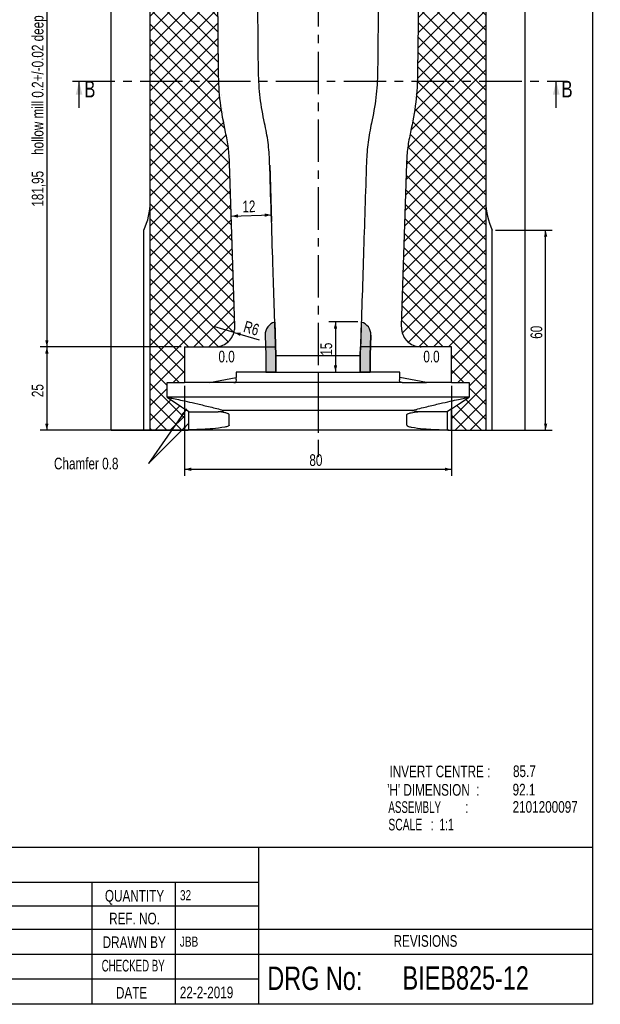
# Model space of a CAD drawing. Header units: millimetres. Extents: x 8 to 834, y 8 to 586.
# Tile 17 of 20: x 660 to 834, y 8 to 303. Entities that reach past the tile are written whole.
import ezdxf

# ---------------------------------------------------------------- set-up
doc = ezdxf.new("R2010")
doc.units = ezdxf.units.MM
doc.linetypes.add('CENTERX2', pattern=[20.32, 12.7, -2.54, 2.54, -2.54])
for name, color, linetype in [('CENTERLINE', 4, 'CENTERX2'), ('DIMENSIONS', 2, 'Continuous'), ('HATCH', 3, 'Continuous'), ('TEXT', 2, 'Continuous')]:
    doc.layers.add(name, color=color, linetype=linetype)
doc.layers.add('OUTLINE', color=7, linetype='Continuous', lineweight=25)
doc.styles.add('SLDTEXTSTYLE0', font='TXT', dxfattribs={"width": 0.75})
doc.styles.add('SLDTEXTSTYLE1', font='TXT', dxfattribs={"width": 0.660714})
doc.styles.add('SLDTEXTSTYLE5', font='TXT', dxfattribs={"width": 0.620208})
doc.styles.add('SLDTEXTSTYLE8', font='TXT', dxfattribs={"width": 0.625})
doc.dimstyles.new('SLDDIMSTYLE2', dxfattribs={"dimtxt": 3.5, "dimasz": 2, "dimexe": 0, "dimexo": 0.0625, "dimgap": 0.875, "dimtad": 1, "dimrnd": 1e-09, "dimzin": 12, "dimdsep": 46, "dimtxsty": 'SLDTEXTSTYLE0', "dimsah": 1, "dimcen": 0.09, "dimadec": 0, "dimazin": 3, "dimtfac": 1, "dimtofl": 0, "dimtmove": 0, "dimatfit": 3, "dimfxl": 0, "dimfrac": 2, "dimtolj": 1, "dimtzin": 12, "dimarcsym": 0})
doc.dimstyles.new('SLDDIMSTYLE20', dxfattribs={"dimtxt": 3.5, "dimasz": 2, "dimexe": 0, "dimexo": 0.0625, "dimgap": 0.875, "dimtad": 1, "dimrnd": 1e-09, "dimzin": 12, "dimdsep": 46, "dimtxsty": 'SLDTEXTSTYLE0', "dimsah": 1, "dimcen": 0, "dimadec": 0, "dimazin": 3, "dimtfac": 1, "dimtofl": 0, "dimtmove": 0, "dimatfit": 3, "dimfxl": 0, "dimfrac": 2, "dimtolj": 1, "dimtzin": 12, "dimarcsym": 0})
doc.dimstyles.new('SLDDIMSTYLE21', dxfattribs={"dimtxt": 0.18, "dimasz": 2, "dimexe": 0, "dimexo": 0.0625, "dimgap": 0, "dimtad": 0, "dimtih": 1, "dimtoh": 1, "dimdec": 0, "dimrnd": 1e-09, "dimzin": 0, "dimdsep": 46, "dimtxsty": 'Standard', "dimsah": 1, "dimcen": 0.09, "dimadec": 0, "dimazin": 0, "dimtfac": 2, "dimtdec": 0, "dimtofl": 0, "dimtmove": 0, "dimatfit": 3, "dimfxl": 0, "dimfrac": 2, "dimtolj": 1, "dimtzin": 0, "dimarcsym": 0})

# ---------------------------------------------------------------- blocks, each defined once
blk = doc.blocks.new('_D_60')
at = {"layer": 'DIMENSIONS'}
for p, q in [((708.57, 387.07), (666.47, 387.07)), ((668.47, 387.07), (668.47, 205.12)), ((708.72, 205.12), (666.47, 205.12))]:
    blk.add_line(p, q, dxfattribs=at)
for points in [[(668.47, 387.07), (667.97, 385.07), (668.97, 385.07)], [(668.47, 205.12), (668.97, 207.12), (667.97, 207.12)]]:
    blk.add_solid(points, dxfattribs=at)
at = {"layer": 'DIMENSIONS', "char_height": 3.5, "attachment_point": 1, "rotation": 90, "style": 'SLDTEXTSTYLE0'}
for s, insert in [('hollow mill 0.2+/-0.02 deep at center', (663.96, 262.66)), ('181,95', (663.96, 247.13))]:
    blk.add_mtext(s, dxfattribs=dict(at, insert=insert))
blk = doc.blocks.new('_D_61')
at = {"layer": 'DIMENSIONS'}
for p, q in [((761.69, 212.57), (752.95, 212.57)), ((754.95, 212.57), (754.95, 197.57))]:
    blk.add_line(p, q, dxfattribs=at)
for points in [[(754.95, 212.57), (754.45, 210.57), (755.45, 210.57)], [(754.95, 197.57), (755.45, 199.57), (754.45, 199.57)]]:
    blk.add_solid(points, dxfattribs=at)
at = {"layer": 'DIMENSIONS', "insert": (750.44, 202.48), "char_height": 3.5, "attachment_point": 1, "rotation": 90, "style": 'SLDTEXTSTYLE0'}
blk.add_mtext('15', dxfattribs=at)
blk = doc.blocks.new('_D_66')
at = {"layer": 'DIMENSIONS'}
for p, q in [((685.3, 205.12), (666.47, 205.12)), ((668.47, 205.12), (668.47, 180.12)), ((748.72, 180.12), (666.47, 180.12))]:
    blk.add_line(p, q, dxfattribs=at)
for points in [[(668.47, 205.12), (667.97, 203.12), (668.97, 203.12)], [(668.47, 180.12), (668.97, 182.12), (667.97, 182.12)]]:
    blk.add_solid(points, dxfattribs=at)
at = {"layer": 'DIMENSIONS', "insert": (663.96, 190.03), "char_height": 3.5, "attachment_point": 1, "rotation": 90, "style": 'SLDTEXTSTYLE0'}
blk.add_mtext('25', dxfattribs=at)
blk = doc.blocks.new('_D_67')
at = {"layer": 'DIMENSIONS'}
for p, q in [((709.72, 193.4), (709.72, 166.41)), ((789.72, 193.4), (789.72, 166.41)), ((709.72, 168.41), (789.72, 168.41))]:
    blk.add_line(p, q, dxfattribs=at)
for points in [[(709.72, 168.41), (711.72, 167.91), (711.72, 168.91)], [(789.72, 168.41), (787.72, 168.91), (787.72, 167.91)]]:
    blk.add_solid(points, dxfattribs=at)
at = {"layer": 'DIMENSIONS', "insert": (747.13, 172.92), "char_height": 3.5, "attachment_point": 1, "style": 'SLDTEXTSTYLE0'}
blk.add_mtext('80', dxfattribs=at)
blk = doc.blocks.new('_D_69')
at = {"layer": 'DIMENSIONS'}
for p, q in [((735.25, 259.57), (735.79, 242.67)), ((723.73, 244.29), (735.73, 244.67))]:
    blk.add_line(p, q, dxfattribs=at)
for points in [[(735.73, 244.67), (733.71, 245.11), (733.75, 244.11)], [(723.73, 244.29), (725.75, 243.85), (725.72, 244.85)]]:
    blk.add_solid(points, dxfattribs=at)
at = {"layer": 'DIMENSIONS', "insert": (727, 248.9), "char_height": 3.5, "attachment_point": 1, "rotation": 1.8269, "style": 'SLDTEXTSTYLE0'}
blk.add_mtext('12', dxfattribs=at)
blk = doc.blocks.new('_D_70')
at = {"layer": 'DIMENSIONS'}
for q in [(718.79, 211.12), (732.05, 207.24)]:
    blk.add_line((724.55, 209.44), q, dxfattribs=at)
blk.add_solid([(724.55, 209.44), (726.33, 208.39), (726.61, 209.35)], dxfattribs=at)
at = {"layer": 'DIMENSIONS', "insert": (728.09, 213.02), "char_height": 3.5, "attachment_point": 1, "rotation": 343.719, "style": 'SLDTEXTSTYLE0'}
blk.add_mtext('R6', dxfattribs=at)
blk = doc.blocks.new('_D_73')
at = {"layer": 'DIMENSIONS'}
for p, q in [((802.9, 240.12), (819.91, 240.12)), ((817.91, 180.12), (817.91, 240.12)), ((809.42, 180.12), (819.91, 180.12))]:
    blk.add_line(p, q, dxfattribs=at)
for points in [[(817.91, 240.12), (817.41, 238.12), (818.41, 238.12)], [(817.91, 180.12), (818.41, 182.12), (817.41, 182.12)]]:
    blk.add_solid(points, dxfattribs=at)
at = {"layer": 'DIMENSIONS', "insert": (813.4, 207.53), "char_height": 3.5, "attachment_point": 1, "rotation": 90, "style": 'SLDTEXTSTYLE0'}
blk.add_mtext('60', dxfattribs=at)
blk = doc.blocks.new('SW_NOTE_0_10')
at = {"layer": 'TEXT', "color": 0, "insert": (-28.33, 1.76), "char_height": 3.5, "attachment_point": 1, "style": 'SLDTEXTSTYLE0'}
blk.add_mtext('Chamfer 0.8', dxfattribs=at)

msp = doc.modelspace()

# ---------------------------------------------------------------- hatches: boundary and pattern name
at = {"layer": 'HATCH'}
h = msp.add_hatch(dxfattribs=at)
h.set_pattern_fill('NET', color=256, angle=45, style=0)
edge = h.paths.add_edge_path(flags=0)
edge.add_arc((709.56849, 381.06771), 6, 11.4009982, 90)
edge.add_line((709.56849, 387.06771), (704.72, 387.06771))
edge.add_line((704.72, 387.06771), (704.72, 406.98103))
edge.add_spline(control_points=[(704.72, 406.98103), (704.62514, 407.0099), (704.52822, 407.03164), (704.33399, 407.06046), (704.23612, 407.06771), (704.13749, 407.06771)], knot_values=[0, 0, 0, 0, 0.5, 0.5, 1, 1, 1, 1], weights=[1, 1, 1, 1, 1, 1], degree=3, periodic=0)
edge.add_line((704.13749, 407.06771), (699.42882, 407.06771))
edge.add_line((699.42882, 407.06771), (699.42882, 338.57515))
edge.add_line((699.42882, 338.57515), (699.42882, 248.61028))
edge.add_line((699.42882, 248.61028), (699.42882, 180.11771))
edge.add_line((699.42882, 180.11771), (709.72, 180.11771))
edge.add_line((709.72, 180.11771), (709.72, 186.5513))
edge.add_spline(control_points=[(709.72, 186.5513), (708.84684, 187.13184), (707.97369, 187.71238), (707.10055, 188.29293), (706.66397, 188.5832), (706.2274, 188.87347), (705.79083, 189.16375), (705.35426, 189.45403), (704.91769, 189.7443), (704.48112, 190.03458)], knot_values=[0, 0, 0, 0, 0.003145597, 0.003145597, 0.003145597, 0.004718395, 0.004718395, 0.004718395, 0.006291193, 0.006291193, 0.006291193, 0.006291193], weights=[1, 1, 1, 1, 1, 1, 1, 1, 1, 1], degree=3, periodic=0)
edge.add_line((704.48112, 190.03458), (704.47707, 190.03692))
edge.add_line((704.47707, 190.03692), (704.47707, 194.39771))
edge.add_line((704.47707, 194.39771), (709.72, 194.39771))
edge.add_line((709.72, 194.39771), (709.72, 205.11771))
edge.add_line((709.72, 205.11771), (718.78813, 205.11771))
edge.add_arc((718.78813, 211.11771), 6, 270, 361.8269184)
edge.add_line((724.78508, 211.309), (723.2261, 260.18515))
edge.add_arc((675.2505, 258.65489), 48, 1.8269184, 13.0381869)
edge.add_arc((803.12819, 288.26757), 83.26163, 180.5627083, 193.0381869, ccw=False)
edge.add_line((719.87058, 287.44986), (719.32058, 343.44986))
edge.add_arc((662.19012, 342.88876), 57.13322, 0.5627083, 6.8850378)
edge.add_arc((800.32, 359.56771), 82, 180, 186.8850378, ccw=False)
edge.add_arc((628.52, 359.56771), 89.8, 0, 13.6855468)
edge.add_arc((751.72, 389.56771), 37, 191.4009982, 193.6855468, ccw=False)
h = msp.add_hatch(dxfattribs=at)
h.set_pattern_fill('NET', color=256, angle=45, style=0)
edge = h.paths.add_edge_path(flags=0)
edge.add_line((780.65187, 205.11771), (789.72, 205.11771))
edge.add_line((789.72, 205.11771), (789.72, 194.39771))
edge.add_line((789.72, 194.39771), (794.96293, 194.39771))
edge.add_line((794.96293, 194.39771), (794.96293, 190.03692))
edge.add_line((794.96293, 190.03692), (794.95888, 190.03458))
edge.add_spline(control_points=[(794.95888, 190.03458), (794.08574, 189.45402), (793.2126, 188.87347), (792.33945, 188.29293), (791.90288, 188.00265), (791.4663, 187.71238), (791.02973, 187.42211), (790.59315, 187.13184), (790.15658, 186.84157), (789.72, 186.5513)], knot_values=[0, 0, 0, 0, 0.003145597, 0.003145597, 0.003145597, 0.004718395, 0.004718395, 0.004718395, 0.006291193, 0.006291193, 0.006291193, 0.006291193], weights=[1, 1, 1, 1, 1, 1, 1, 1, 1, 1], degree=3, periodic=0)
edge.add_line((789.72, 186.5513), (789.72, 180.11771))
edge.add_line((789.72, 180.11771), (800.01118, 180.11771))
edge.add_line((800.01118, 180.11771), (800.01118, 248.61028))
edge.add_line((800.01118, 248.61028), (800.01118, 338.57515))
edge.add_line((800.01118, 338.57515), (800.01118, 407.06771))
edge.add_line((800.01118, 407.06771), (795.30251, 407.06771))
edge.add_spline(control_points=[(795.30251, 407.06771), (795.20441, 407.06771), (795.1067, 407.06054), (794.91202, 407.0317), (794.81458, 407.00982), (794.72, 406.98103)], knot_values=[0, 0, 0, 0, 0.5, 0.5, 1, 1, 1, 1], weights=[1, 1, 1, 1, 1, 1], degree=3, periodic=0)
edge.add_line((794.72, 406.98103), (794.72, 387.06771))
edge.add_line((794.72, 387.06771), (789.87151, 387.06771))
edge.add_arc((789.87151, 381.06771), 6, 90, 168.5990018)
edge.add_arc((747.72, 389.56771), 37, 346.3144532, 348.5990018, ccw=False)
edge.add_arc((870.92, 359.56771), 89.8, 166.3144532, 180)
edge.add_arc((699.12, 359.56771), 82, 353.1149622, 360, ccw=False)
edge.add_arc((837.24988, 342.88876), 57.13322, 173.1149622, 179.4372917)
edge.add_line((780.11942, 343.44986), (779.56942, 287.44986))
edge.add_arc((696.31181, 288.26757), 83.26163, 346.9618131, 359.4372917, ccw=False)
edge.add_arc((824.1895, 258.65489), 48, 166.9618131, 178.1730816)
edge.add_line((776.2139, 260.18515), (774.65492, 211.309))
edge.add_arc((780.65187, 211.11771), 6, 178.1730816, 270)
h = msp.add_hatch(dxfattribs=at)
h.set_pattern_fill('NET', color=256, angle=45, style=0)
edge = h.paths.add_edge_path(flags=0)
edge.add_line((780.65187, 205.11771), (789.72, 205.11771))
edge.add_line((789.72, 205.11771), (789.72, 194.39771))
edge.add_line((789.72, 194.39771), (794.96293, 194.39771))
edge.add_line((794.96293, 194.39771), (794.96293, 190.03692))
edge.add_line((794.96293, 190.03692), (794.95888, 190.03458))
edge.add_spline(control_points=[(794.95888, 190.03458), (794.08574, 189.45402), (793.2126, 188.87347), (792.33945, 188.29293), (791.90288, 188.00265), (791.4663, 187.71238), (791.02973, 187.42211), (790.59315, 187.13184), (790.15658, 186.84157), (789.72, 186.5513)], knot_values=[0, 0, 0, 0, 0.003145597, 0.003145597, 0.003145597, 0.004718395, 0.004718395, 0.004718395, 0.006291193, 0.006291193, 0.006291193, 0.006291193], weights=[1, 1, 1, 1, 1, 1, 1, 1, 1, 1], degree=3, periodic=0)
edge.add_line((789.72, 186.5513), (789.72, 180.11771))
edge.add_line((789.72, 180.11771), (800.01118, 180.11771))
edge.add_line((800.01118, 180.11771), (800.01118, 248.61028))
edge.add_line((800.01118, 248.61028), (800.01118, 338.57515))
edge.add_line((800.01118, 338.57515), (800.01118, 407.06771))
edge.add_line((800.01118, 407.06771), (795.30251, 407.06771))
edge.add_spline(control_points=[(795.30251, 407.06771), (795.20441, 407.06771), (795.1067, 407.06054), (794.91202, 407.0317), (794.81458, 407.00982), (794.72, 406.98103)], knot_values=[0, 0, 0, 0, 0.5, 0.5, 1, 1, 1, 1], weights=[1, 1, 1, 1, 1, 1], degree=3, periodic=0)
edge.add_line((794.72, 406.98103), (794.72, 387.06771))
edge.add_line((794.72, 387.06771), (789.87151, 387.06771))
edge.add_arc((789.87151, 381.06771), 6, 90, 168.5990018)
edge.add_arc((747.72, 389.56771), 37, 346.3144532, 348.5990018, ccw=False)
edge.add_arc((870.92, 359.56771), 89.8, 166.3144532, 180)
edge.add_arc((699.12, 359.56771), 82, 353.1149622, 360, ccw=False)
edge.add_arc((837.24988, 342.88876), 57.13322, 173.1149622, 179.4372917)
edge.add_line((780.11942, 343.44986), (779.56942, 287.44986))
edge.add_arc((696.31181, 288.26757), 83.26163, 346.9618131, 359.4372917, ccw=False)
edge.add_arc((824.1895, 258.65489), 48, 166.9618131, 178.1730816)
edge.add_line((776.2139, 260.18515), (774.65492, 211.309))
edge.add_arc((780.65187, 211.11771), 6, 178.1730816, 270)
h = msp.add_hatch(dxfattribs=at)
h.set_pattern_fill('NET', color=256, angle=45, style=0)
edge = h.paths.add_edge_path(flags=0)
edge.add_line((780.65187, 205.11771), (789.72, 205.11771))
edge.add_line((789.72, 205.11771), (789.72, 194.39771))
edge.add_line((789.72, 194.39771), (794.96293, 194.39771))
edge.add_line((794.96293, 194.39771), (794.96293, 190.03692))
edge.add_line((794.96293, 190.03692), (794.95888, 190.03458))
edge.add_spline(control_points=[(794.95888, 190.03458), (794.08574, 189.45402), (793.2126, 188.87347), (792.33945, 188.29293), (791.90288, 188.00265), (791.4663, 187.71238), (791.02973, 187.42211), (790.59315, 187.13184), (790.15658, 186.84157), (789.72, 186.5513)], knot_values=[0, 0, 0, 0, 0.003145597, 0.003145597, 0.003145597, 0.004718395, 0.004718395, 0.004718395, 0.006291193, 0.006291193, 0.006291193, 0.006291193], weights=[1, 1, 1, 1, 1, 1, 1, 1, 1, 1], degree=3, periodic=0)
edge.add_line((789.72, 186.5513), (789.72, 180.11771))
edge.add_line((789.72, 180.11771), (800.01118, 180.11771))
edge.add_line((800.01118, 180.11771), (800.01118, 248.61028))
edge.add_line((800.01118, 248.61028), (800.01118, 338.57515))
edge.add_line((800.01118, 338.57515), (800.01118, 407.06771))
edge.add_line((800.01118, 407.06771), (795.30251, 407.06771))
edge.add_spline(control_points=[(795.30251, 407.06771), (795.20441, 407.06771), (795.1067, 407.06054), (794.91202, 407.0317), (794.81458, 407.00982), (794.72, 406.98103)], knot_values=[0, 0, 0, 0, 0.5, 0.5, 1, 1, 1, 1], weights=[1, 1, 1, 1, 1, 1], degree=3, periodic=0)
edge.add_line((794.72, 406.98103), (794.72, 387.06771))
edge.add_line((794.72, 387.06771), (789.87151, 387.06771))
edge.add_arc((789.87151, 381.06771), 6, 90, 168.5990018)
edge.add_arc((747.72, 389.56771), 37, 346.3144532, 348.5990018, ccw=False)
edge.add_arc((870.92, 359.56771), 89.8, 166.3144532, 180)
edge.add_arc((699.12, 359.56771), 82, 353.1149622, 360, ccw=False)
edge.add_arc((837.24988, 342.88876), 57.13322, 173.1149622, 179.4372917)
edge.add_line((780.11942, 343.44986), (779.56942, 287.44986))
edge.add_arc((696.31181, 288.26757), 83.26163, 346.9618131, 359.4372917, ccw=False)
edge.add_arc((824.1895, 258.65489), 48, 166.9618131, 178.1730816)
edge.add_line((776.2139, 260.18515), (774.65492, 211.309))
edge.add_arc((780.65187, 211.11771), 6, 178.1730816, 270)
h = msp.add_hatch(color=256, dxfattribs=at)
edge = h.paths.add_edge_path(flags=0)
edge.add_arc((737.874, 208.72858), 4, 106.3044306, 181.8269184)
edge.add_line((733.87603, 208.60106), (734.07, 202.51988))
edge.add_line((734.07, 202.51988), (734.07, 197.56771))
edge.add_line((734.07, 197.56771), (737.07, 197.56771))
edge.add_line((737.07, 197.56771), (737.07, 202.56771))
edge.add_line((737.07, 202.56771), (736.75103, 212.56771))
h = msp.add_hatch(color=256, dxfattribs=at)
edge = h.paths.add_edge_path(flags=0)
edge.add_line((765.37, 197.56771), (765.37, 202.51988))
edge.add_line((765.37, 202.51988), (765.56397, 208.60106))
edge.add_arc((761.566, 208.72858), 4, 358.1730816, 433.6955694)
edge.add_line((762.68897, 212.56771), (762.37, 202.56771))
edge.add_line((762.37, 202.56771), (762.37, 197.56771))
edge.add_line((762.37, 197.56771), (765.37, 197.56771))

# ---------------------------------------------------------------- linework, layer by layer
at = {"layer": 'CENTERLINE'}
for p, q in [((749.72, 415.50938), (749.72, 176.84561)), ((676.12573, 284.73225), (823.10168, 284.73225)), ((749.72, 197.56771), (749.72, 172.17009))]:
    msp.add_line(p, q, dxfattribs=at)
at = {"layer": 'CENTERLINE', "linetype": 'Continuous'}
for p, q in [((678.12573, 276.73225), (678.12573, 284.73225)), ((821.10168, 276.73225), (821.10168, 284.73225))]:
    msp.add_line(p, q, dxfattribs=at)
at = {"layer": 'CENTERLINE'}
for points in [[(678.12573, 284.73225), (677.12573, 280.73225), (679.12573, 280.73225)], [(821.10168, 284.73225), (820.10168, 280.73225), (822.10168, 280.73225)]]:
    msp.add_solid(points, dxfattribs=at)
at = {"layer": 'OUTLINE'}
for p, q in [((832, 586), (832, 8)), ((687.74493, 180.11771), (687.74493, 407.06771)), ((811.69507, 407.06771), (811.69507, 180.11771)), ((719.87058, 287.44986), (719.32058, 343.44986)), ((780.11942, 343.44986), (779.56942, 287.44986)), ((699.42882, 248.61029), (699.42882, 338.57515)), ((800.01118, 338.57515), (800.01118, 248.61029)), ((724.78508, 211.309), (723.2261, 260.18515)), ((776.2139, 260.18515), (774.65492, 211.309)), ((699.42882, 180.11771), (699.42882, 248.61029)), ((800.01118, 248.61029), (800.01118, 180.11771)), ((697.53617, 180.11771), (697.53617, 240.11771)), ((801.90382, 180.11771), (801.90382, 240.11771)), ((736.75103, 212.56771), (737.07, 202.56771)), ((737.07, 202.56771), (736.75103, 212.56771)), ((762.68897, 212.56771), (762.37, 202.56771)), ((762.68897, 212.56771), (762.37, 202.56771)), ((733.87603, 208.60106), (734.07, 202.51988)), ((733.87603, 208.60106), (734.07, 202.51988)), ((765.56397, 208.60106), (765.37, 202.51988)), ((765.37, 202.51988), (765.56397, 208.60106)), ((709.72, 205.11771), (709.72, 194.39772)), ((709.72, 205.11771), (718.78813, 205.11771)), ((709.72, 205.11771), (736.98866, 205.11771)), ((736.98866, 205.11771), (737.07, 202.56772)), ((762.37, 202.56772), (762.45134, 205.11771)), ((789.72, 205.11771), (762.45134, 205.11771)), ((789.72, 205.11771), (780.65187, 205.11771)), ((789.72, 194.39772), (789.72, 205.11771)), ((734.07, 202.51988), (734.07, 197.56771)), ((734.07, 202.51988), (734.07, 197.56771)), ((737.07, 202.56772), (737.07, 197.56771)), ((737.07, 202.56772), (762.37, 202.56772)), ((737.07, 202.56771), (737.07, 197.56771)), ((737.07, 197.56771), (737.07, 202.56771)), ((762.37, 197.56771), (762.37, 202.56772)), ((762.37, 202.56771), (762.37, 197.56771)), ((762.37, 202.56771), (762.37, 197.56771)), ((765.37, 202.51988), (765.37, 197.56771)), ((765.37, 197.56771), (765.37, 202.51988)), ((717.22, 194.39772), (725.22, 195.89772)), ((737.07, 197.56771), (725.22, 197.56771)), ((725.22, 197.56771), (725.22, 195.89772)), ((734.07, 197.56771), (737.07, 197.56771)), ((734.07, 197.56771), (737.07, 197.56771)), ((737.07, 197.56771), (762.37, 197.56771)), ((765.37, 197.56771), (762.37, 197.56771)), ((774.22, 197.56771), (762.37, 197.56771)), ((762.37, 197.56771), (765.37, 197.56771)), ((774.22, 195.89772), (774.22, 197.56771)), ((782.22, 194.39772), (774.22, 195.89772)), ((704.47707, 190.03692), (704.47707, 194.39772)), ((704.47707, 194.39772), (709.72, 194.39772)), ((717.22, 194.39772), (709.72, 194.39772)), ((724.47252, 194.39772), (717.22, 194.39772)), ((724.99253, 194.39772), (724.47252, 194.39772)), ((728.68556, 194.39772), (724.99253, 194.39772)), ((734.43758, 194.39772), (728.68556, 194.39772)), ((741.68556, 194.39772), (734.43758, 194.39772)), ((749.72, 194.39772), (741.68556, 194.39772)), ((757.75444, 194.39772), (749.72, 194.39772)), ((765.00242, 194.39772), (757.75444, 194.39772)), ((770.75444, 194.39772), (765.00242, 194.39772)), ((774.44747, 194.39772), (770.75444, 194.39772)), ((774.96748, 194.39772), (774.44747, 194.39772)), ((774.96748, 194.39772), (782.22, 194.39772)), ((789.72, 194.39772), (782.22, 194.39772)), ((789.72, 194.39772), (794.96293, 194.39772)), ((794.96293, 194.39772), (794.96293, 190.03692)), ((704.48111, 190.03458), (704.47707, 190.03692)), ((794.96293, 190.03692), (704.47707, 190.03692)), ((794.96293, 190.03692), (794.95888, 190.03458)), ((711.055, 185.65771), (709.72, 186.54552)), ((709.72, 186.54552), (709.72, 180.11771)), ((721.44502, 186.09072), (777.99498, 186.09072)), ((789.72, 186.54552), (788.385, 185.65771)), ((789.72, 180.11771), (789.72, 186.54552)), ((711.055, 185.65771), (719.80645, 185.65771)), ((711.055, 180.20349), (711.055, 185.65771)), ((723.08682, 181.61772), (723.08682, 184.7917)), ((776.35318, 181.61772), (776.35318, 184.7917)), ((788.385, 185.65771), (779.63355, 185.65771)), ((788.385, 185.65771), (788.385, 180.20349)), ((687.74493, 180.11771), (697.53617, 180.11771)), ((697.53617, 180.11771), (699.42882, 180.11771)), ((699.42882, 180.11771), (709.72, 180.11771)), ((709.72, 180.11771), (710.555, 180.11771)), ((788.885, 180.11771), (710.555, 180.11771)), ((788.885, 180.11771), (789.72, 180.11771)), ((789.72, 180.11771), (800.01118, 180.11771)), ((800.01118, 180.11771), (801.90382, 180.11771)), ((801.90382, 180.11771), (811.69507, 180.11771)), ((832, 55), (429, 55)), ((732, 8), (732, 55)), ((732, 44.5), (579, 44.5)), ((682, 8), (682, 44.5)), ((707, 8), (707, 44.5)), ((579, 37.5), (732, 37.5)), ((519, 30.5), (832, 30.5)), ((579, 23), (732, 23)), ((732, 23), (832, 23)), ((732, 15.5), (519, 15.5)), ((832, 8), (8, 8))]:
    msp.add_line(p, q, dxfattribs=at)
at = {"layer": 'OUTLINE', "flags": 128}
for points in [[(704.48111, 190.03458), (708.84058, 187.13601), (709.72, 186.5513)], [(789.72, 186.5513), (791.8168, 187.94542), (794.95888, 190.03458)]]:
    msp.add_lwpolyline(points, dxfattribs=at)
at = {"layer": 'OUTLINE'}
for centre, radius, start, end in [((679.42882, 248.61028), 20, 334.872857, 0), ((820.01118, 248.61028), 20, 180, 205.127143), ((737.874, 208.72858), 4, 106.3044306, 181.8269184), ((737.874, 208.72858), 4, 106.3044306, 181.8269184), ((761.566, 208.72858), 4, 358.1730816, 73.6955694), ((761.566, 208.72858), 4, 358.1730816, 73.6955694), ((710.555, 181.61771), 1.5, 270, 289.4712206), ((788.885, 181.61771), 1.5, 250.5287794, 270)]:
    msp.add_arc(centre, radius, start, end, dxfattribs=at)
for points, knots in [([(731.87172, 287.56772), (731.75596, 299.35136), (731.57257, 318.01806), (731.3887, 336.68469), (731.3209, 343.56772)], [0, 0, 0, 0, 0.6312655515, 1, 1, 1, 1]), ([(768.1191, 343.56772), (767.99946, 331.42102), (767.81561, 312.75437), (767.63231, 294.08768), (767.56828, 287.56772)], [0, 0, 0, 0, 0.650716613, 1, 1, 1, 1]), ([(722.01305, 269.48371), (721.41434, 272.43114), (720.20976, 278.36121), (719.98408, 284.40834), (719.87058, 287.44986)], [0, 0, 0, 0, 0.497030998, 1, 1, 1, 1]), ([(733.70538, 272.19092), (733.19295, 274.71355), (732.16198, 279.78895), (731.96885, 284.96455), (731.87172, 287.56772)], [0, 0, 0, 0, 0.497030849, 1, 1, 1, 1]), ([(767.56828, 287.56772), (767.47313, 284.99532), (767.2817, 279.8198), (766.25235, 274.74393), (765.73461, 272.19092)], [0, 0, 0, 0, 0.497030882, 1, 1, 1, 1]), ([(779.56942, 287.44986), (779.45824, 284.4443), (779.23454, 278.39725), (778.03186, 272.46663), (777.42694, 269.48371)], [0, 0, 0, 0, 0.497030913, 1, 1, 1, 1]), ([(735.22155, 260.56771), (735.1119, 262.51409), (734.89154, 266.4256), (734.10203, 270.26301), (733.70538, 272.19092)], [0, 0, 0, 0, 0.497602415, 1, 1, 1, 1]), ([(765.73461, 272.19092), (765.34131, 270.28154), (764.55091, 266.44438), (764.32962, 262.53286), (764.21845, 260.56771)], [0, 0, 0, 0, 0.497602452, 1, 1, 1, 1]), ([(723.2261, 260.18515), (723.13834, 261.74225), (722.96198, 264.87146), (722.33037, 267.94139), (722.01305, 269.48371)], [0, 0, 0, 0, 0.497603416, 1, 1, 1, 1]), ([(777.42694, 269.48371), (777.1123, 267.95621), (776.47998, 264.88648), (776.30288, 261.75726), (776.2139, 260.18515)], [0, 0, 0, 0, 0.497602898, 1, 1, 1, 1]), ([(736.98866, 205.11771), (736.72659, 213.3387), (736.13737, 231.82193), (735.5485, 250.30536), (735.22155, 260.56771)], [0, 0, 0, 0, 0.444780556, 1, 1, 1, 1]), ([(764.21845, 260.56771), (763.92014, 251.20454), (763.33126, 232.72111), (762.74206, 214.23787), (762.45134, 205.11771)], [0, 0, 0, 0, 0.506571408, 1, 1, 1, 1]), ([(718.78813, 205.11771), (719.46265, 205.18404), (720.8117, 205.31669), (722.6099, 206.35115), (723.96618, 207.87349), (724.71292, 209.62075), (724.76341, 210.80195), (724.78508, 211.309)], [0, 0, 0, 0, 0.210429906, 0.42085979, 0.631290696, 0.841725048, 1, 1, 1, 1]), ([(774.65492, 211.309), (774.69971, 210.63269), (774.78928, 209.28006), (775.76594, 207.44976), (777.24433, 206.04564), (778.96689, 205.24364), (780.14582, 205.15553), (780.65187, 205.11771)], [0, 0, 0, 0, 0.210437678, 0.420875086, 0.63131168, 0.841745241, 1, 1, 1, 1]), ([(724.47252, 194.39772), (724.53122, 194.39862), (724.61658, 194.39994), (724.75067, 194.4146), (724.84939, 194.43232), (724.94175, 194.45783), (725.03363, 194.49453), (725.19327, 194.59531), (725.31885, 194.91926), (725.22976, 195.3472), (725.22287, 195.73549), (725.22, 195.89772)], [0, 0, 0, 0, 0.0313287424, 0.0455610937, 0.0599330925, 0.0727638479, 0.0880665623, 0.1152776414, 0.2293141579, 0.678005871, 1, 1, 1, 1]), ([(774.96748, 194.39772), (774.90878, 194.39862), (774.82342, 194.39994), (774.68933, 194.4146), (774.59061, 194.43232), (774.49825, 194.45783), (774.40637, 194.49453), (774.24673, 194.59531), (774.12114, 194.91926), (774.21024, 195.3472), (774.21712, 195.73549), (774.22, 195.89772)], [0, 0, 0, 0, 0.03132874, 0.045561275, 0.059933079, 0.072763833, 0.08806678, 0.115277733, 0.229314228, 0.6780059, 1, 1, 1, 1]), ([(704.48111, 190.03458), (704.58594, 190.01264), (704.79559, 189.96877), (705.95923, 189.72242), (707.80975, 189.32515), (710.39647, 188.75561), (713.60362, 188.02396), (717.28758, 187.15159), (720.06138, 186.44379), (721.44502, 186.09072)], [0, 0, 0, 0, 0.134260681, 0.268520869, 0.415104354, 0.56168561, 0.708022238, 0.854353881, 1, 1, 1, 1]), ([(777.99498, 186.09072), (779.46888, 186.46635), (782.41676, 187.21762), (786.21163, 188.11093), (789.37873, 188.83056), (791.88249, 189.37945), (793.68519, 189.76633), (794.71335, 189.98298), (794.88588, 190.01924), (794.95888, 190.03458)], [0, 0, 0, 0, 0.15546955, 0.310948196, 0.455873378, 0.600801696, 0.74684251, 0.892884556, 1, 1, 1, 1]), ([(709.72, 186.54552), (709.72, 186.54577), (709.72, 186.54627), (709.72, 186.54964), (709.72, 186.5513)], [0, 0, 0, 0, 0.505627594, 1, 1, 1, 1]), ([(719.80645, 185.65771), (720.28784, 185.72647), (720.8825, 185.81141), (721.53625, 185.93234), (721.57806, 186.01186), (721.57651, 186.02508), (721.56919, 186.03669), (721.55738, 186.04706), (721.539, 186.05831), (721.5007, 186.0754), (721.46827, 186.08432), (721.44502, 186.09072)], [0, 0, 0, 0, 0.754839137, 0.932438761, 0.94445941, 0.952405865, 0.957968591, 0.963572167, 0.968551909, 0.977455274, 1, 1, 1, 1]), ([(779.63355, 185.65771), (779.15217, 185.72647), (778.55752, 185.81141), (777.90374, 185.93234), (777.86195, 186.01186), (777.86348, 186.02508), (777.87082, 186.03669), (777.88261, 186.04706), (777.901, 186.05831), (777.9393, 186.0754), (777.97173, 186.08432), (777.99498, 186.09072)], [0, 0, 0, 0, 0.75483962, 0.932439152, 0.944459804, 0.952406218, 0.957969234, 0.963572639, 0.968552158, 0.977456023, 1, 1, 1, 1]), ([(789.72, 186.5513), (789.72, 186.54963), (789.72, 186.54625), (789.72, 186.54576), (789.72, 186.54552)], [0, 0, 0, 0, 0.4948511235, 1, 1, 1, 1]), ([(723.08682, 184.7917), (723.08583, 184.80331), (723.08353, 184.83023), (723.06073, 184.8779), (722.97994, 184.96926), (722.56495, 185.1897), (721.44282, 185.44027), (720.46861, 185.56972), (719.80645, 185.65771)], [0, 0, 0, 0, 0.00722474, 0.016754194, 0.034288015, 0.094796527, 0.38474696, 1, 1, 1, 1]), ([(776.35318, 184.7917), (776.35417, 184.80331), (776.35647, 184.83023), (776.37927, 184.8779), (776.46006, 184.96927), (776.87506, 185.1897), (777.99717, 185.44028), (778.97139, 185.56972), (779.63355, 185.65771)], [0, 0, 0, 0, 0.007224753, 0.016754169, 0.034287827, 0.094796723, 0.384746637, 1, 1, 1, 1]), ([(723.08682, 181.61772), (723.08583, 181.6061), (723.08354, 181.57918), (723.06072, 181.53151), (722.97996, 181.44013), (722.56479, 181.21966), (720.82102, 180.83398), (718.05867, 180.55722), (715.04958, 180.35778), (712.79599, 180.25959), (711.37839, 180.21236), (711.055, 180.20349), (711.055, 180.20349), (711.055, 180.20349)], [0, 0, 0, 0, 0.001147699, 0.00266045, 0.005444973, 0.015052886, 0.061094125, 0.244575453, 0.427705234, 0.615576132, 0.805184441, 0.999993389, 1, 1, 1, 1]), ([(776.35318, 181.61772), (776.35417, 181.6061), (776.35646, 181.57918), (776.37928, 181.53151), (776.46004, 181.44013), (776.87522, 181.21966), (778.61896, 180.83397), (781.38133, 180.55723), (784.39041, 180.35778), (786.64401, 180.25959), (788.06161, 180.21236), (788.385, 180.20349), (788.385, 180.20349), (788.385, 180.20349)], [0, 0, 0, 0, 0.001147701, 0.002660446, 0.005444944, 0.01505292, 0.061094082, 0.244575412, 0.427705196, 0.615576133, 0.805184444, 0.999993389, 1, 1, 1, 1])]:
    msp.add_open_spline(points, degree=3, knots=knots, dxfattribs=at)

# ---------------------------------------------------------------- block references
at = {"layer": 'TEXT'}
msp.add_blockref('SW_NOTE_0_10', (698.93711, 170.1223), dxfattribs=at)

# ---------------------------------------------------------------- texts
at = {"layer": 'CENTERLINE', "char_height": 5, "attachment_point": 1, "style": 'SLDTEXTSTYLE0'}
for insert in [(679.6731, 284.903), (822.64905, 284.903)]:
    msp.add_mtext('B', dxfattribs=dict(at, insert=insert))
at = {"layer": 'TEXT'}
for s, insert, char_height, attachment_point, style in [('0.0', (719.8892, 203.95952), 3.5, 1, 'SLDTEXTSTYLE0'), ('0.0', (781.27213, 203.95952), 3.5, 1, 'SLDTEXTSTYLE0'), ('INVERT CENTRE :', (771.13201, 79.56571), 3.5, 1, 'SLDTEXTSTYLE0'), ('85.7', (808.13413, 79.61918), 3.5, 1, 'SLDTEXTSTYLE0'), ("'H' DIMENSION  :", (770.44396, 74.03884), 3.5, 1, 'SLDTEXTSTYLE0'), ('92.1', (808.01209, 74.11951), 3.5, 1, 'SLDTEXTSTYLE0'), ('ASSEMBLY         :', (770.79564, 68.87764), 3.5, 1, 'SLDTEXTSTYLE8'), ('2101200097', (808.01209, 68.93111), 3.5, 1, 'SLDTEXTSTYLE0'), ('SCALE   :  1:1', (770.79564, 63.64092), 3.5, 1, 'SLDTEXTSTYLE1'), ('500ml YAK DA SEBE', (605.59608, 53.07133), 5, 1, 'SLDTEXTSTYLE0'), ('QUANTITY', (694.74339, 42.28181), 3.5, 2, 'SLDTEXTSTYLE0'), ('32', (708.35518, 42.21082), 3, 1, 'SLDTEXTSTYLE0'), ('REF. NO.', (694.74262, 35.47023), 3.5, 2, 'SLDTEXTSTYLE0'), ('DRAWN BY', (694.64783, 28.36069), 3.5, 2, 'SLDTEXTSTYLE0'), ('JBB', (708.31932, 28.2897), 3, 1, 'SLDTEXTSTYLE0'), ('REVISIONS', (781.91901, 28.73986), 3.5, 2, 'SLDTEXTSTYLE0'), ('CHECKED BY', (694.33641, 21.33873), 3.5, 2, 'SLDTEXTSTYLE5'), ('DRG No:', (734.51995, 19.3028), 7, 1, 'SLDTEXTSTYLE0'), ('BIEB825-12', (775.0469, 19.40975), 7, 1, 'SLDTEXTSTYLE0'), ('DATE', (693.867, 13.20559), 3.5, 2, 'SLDTEXTSTYLE0'), ('22-2-2019', (708.31932, 13.3049), 3.5, 1, 'SLDTEXTSTYLE0')]:
    msp.add_mtext(s, dxfattribs=dict(at, insert=insert, char_height=char_height, attachment_point=attachment_point, style=style))

# ---------------------------------------------------------------- dimensions: what is measured, and where the dimension line sits
at = {"layer": 'DIMENSIONS'}
dim = msp.add_linear_dim(base=(668.4697, 205.11771), p1=(709.56849, 387.06771), p2=(709.72, 205.11771), angle=90, text='<> hollow mill 0.2+/-0.02 deep at center', dimstyle='SLDDIMSTYLE2', dxfattribs=at)
dim.commit()
dim.dimension.update_dxf_attribs({"geometry": '_D_60', "text_midpoint": (668.4697, 296.09271), "dimtype": 160})
for base, p1, p2, angle, picture, middle in [((735.72865, 244.6693), (723.2261, 260.18515), (735.22155, 260.56771), 1.8269184, '_D_69', (729.73093, 244.47799)), ((817.91017, 240.11771), (808.42368, 180.11771), (801.90382, 240.11771), 90, '_D_73', (817.91017, 210.11771)), ((754.94892, 197.56771), (762.68897, 212.56771), (762.37, 197.56771), 90, '_D_61', (754.94892, 205.06771)), ((668.4697, 180.11771), (749.72, 205.11771), (749.72, 180.11771), 90, '_D_66', (668.4697, 192.61771))]:
    dim = msp.add_linear_dim(base=base, p1=p1, p2=p2, angle=angle, dimstyle='SLDDIMSTYLE2', dxfattribs=at)
    dim.commit()
    dim.dimension.update_dxf_attribs({"geometry": picture, "text_midpoint": middle, "dimtype": 160})
dim = msp.add_radius_dim(center=(718.78813, 211.11771), mpoint=(724.54752, 209.43563), dimstyle='SLDDIMSTYLE20', dxfattribs=at)
dim.commit()
dim.dimension.update_dxf_attribs({"geometry": '_D_70', "text_midpoint": (729.75807, 207.91384), "dimtype": 164})
dim = msp.add_linear_dim(base=(789.72, 168.40572), p1=(709.72, 194.39771), p2=(789.72, 194.39771), dimstyle='SLDDIMSTYLE2', dxfattribs=at)
dim.commit()
dim.dimension.update_dxf_attribs({"geometry": '_D_67', "text_midpoint": (749.72, 168.40572), "dimtype": 160})

# ---------------------------------------------------------------- leaders
at = {"layer": 'TEXT'}
for points in [[(710.29894, 186.48851), (698.93711, 170.1223)], [(711.055, 182.27875), (698.93711, 170.1223)]]:
    msp.add_leader(points, dimstyle='SLDDIMSTYLE21', dxfattribs=at)

doc.saveas('drawing.dxf')
